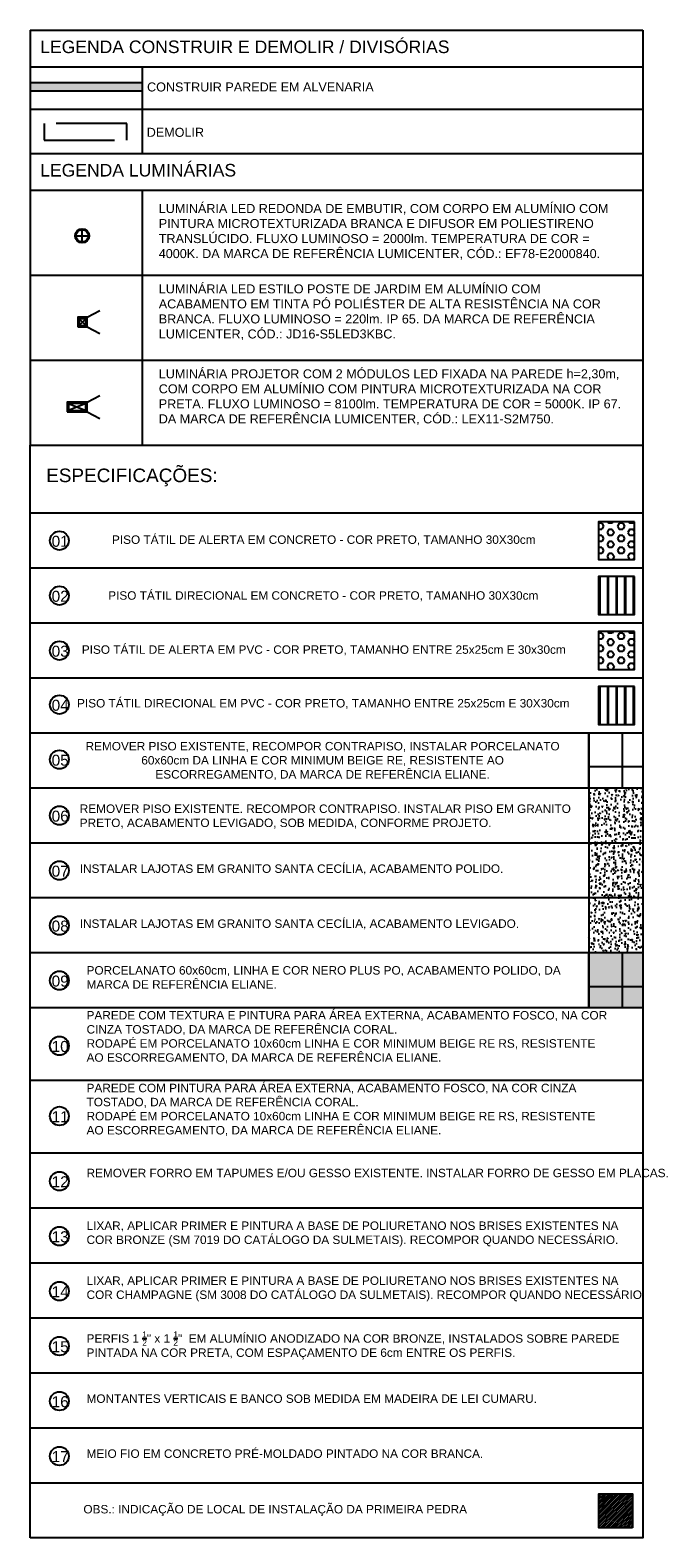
# Model space of a CAD drawing. Header units: inches. Extents: x 276 to 434, y 139 to 224.
# Tile 48 of 48: x 358 to 369, y 197 to 224. Entities that reach past the tile are written whole.
import ezdxf

# ---------------------------------------------------------------- set-up
doc = ezdxf.new("R2010")
doc.units = ezdxf.units.IN
doc.header["$MEASUREMENT"] = 0
doc.linetypes.add('HIDDEN2', pattern=[0.1875, 0.125, -0.0625])
for name, color, linetype in [('MOVEIS', 2, 'Continuous'), ('TJ-ACESSIBILIDADE', 1, 'Continuous'), ('TJ-ACESSIBILIDADEPINTURA', 1, 'Continuous'), ('TJ-CONSTRUIR', 12, 'Continuous'), ('TJ-DEMOLIR', 30, 'HIDDEN2'), ('TJ-HACHURA', 8, 'Continuous'), ('TJ-LUMINOTÉCNICO', 200, 'Continuous'), ('TJ-PAGINACAO', 8, 'Continuous'), ('TJ-PAREDE', 5, 'Continuous'), ('TJ-TEXTO', 2, 'Continuous'), ('TJ-TEXTO ESPECIFICAÇÕES', 2, 'Continuous'), ('TJ-TEXTO01 1PARA100', 1, 'Continuous')]:
    doc.layers.add(name, color=color, linetype=linetype)
doc.styles.add('ARIAL', font='arial.ttf')
pattern_1 = [(50, (0, 0), (0.215178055, -0.01882564), [0.0225, -0.2475]), (355, (0, 0), (-0.0416254, 0.22565764), [0.018, -0.198]), (100.451444, (0.01793, -0.00157), (0.17355265, 0.206832), [0.01912206, -0.21034263]), (46.1842, (0, 0.06), (0.3201724, -0.04965578), [0.03375, -0.37125]), (96.635635, (0.02668, 0.05586), (0.28039858, 0.29223558), [0.0286831, -0.31551413]), (351.18416, (0, 0.06), (0.28039858, 0.29223558), [0.027, -0.297]), (21, (0.03, 0.045), (0.179072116, -0.12078567), [0.0225, -0.2475]), (326, (0.03, 0.045), (0.0729946, 0.21754501), [0.018, -0.198]), (71.451445, (0.04492, 0.03493), (0.25206671, 0.09675935), [0.01912206, -0.21034263]), (37.5, (0, 0), (0.003647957, 0.099868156), [0, -0.1956, 0, -0.201, 0, -0.19875]), (7.5, (0, 0), (0.07892086, 0.118323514), [0, -0.1146, 0, -0.1911, 0, -0.07575]), (327.5, (-0.0669, 0), (0.160146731, -0.006766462), [0, -0.075, 0, -0.234, 0, -0.3105]), (317.5, (-0.0969, 0), (0.17495585, 0.030031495), [0, -0.0975, 0, -0.1554, 0, -0.2205])]

# ---------------------------------------------------------------- blocks, each defined once
blk = doc.blocks.new('luminaria-embutir-redonda')
at = {"layer": 'TJ-LUMINOTÉCNICO'}
for p, q in [((-0.111, 0), (0.111, 0)), ((0, -0.111), (0, 0.111))]:
    blk.add_line(p, q, dxfattribs=at)
for radius in [0.126, 0.111]:
    blk.add_circle((0, 0), radius, dxfattribs=at)
blk = doc.blocks.new('PISO-IND')
at = {"layer": 'TJ-TEXTO', "ltscale": 0.5}
h = blk.add_hatch(color=256, dxfattribs=at)
h.paths.add_polyline_path([(-0.103, 0.029), (-0.138, 0), (-0.122, 0)])
h.paths.add_polyline_path([(-0.122, 0), (-0.138, 0), (-0.103, -0.029)])
h = blk.add_hatch(color=256, dxfattribs=at)
h.paths.add_polyline_path([(0, 0.122), (0.029, 0.103), (0, 0.138)])
h.paths.add_polyline_path([(0, 0.138), (-0.029, 0.103), (0, 0.122)])
h = blk.add_hatch(color=256, dxfattribs=at)
edge = h.paths.add_edge_path()
edge.add_arc((0, 0), 0.0158, 0, 360)
for p, q in [((-0.138, 0), (-0.103, 0.029)), ((0, 0), (-0.138, 0)), ((-0.138, 0), (-0.103, -0.029)), ((-0.103, 0.029), (-0.122, 0)), ((-0.103, -0.029), (-0.122, 0)), ((0, 0.138), (-0.029, 0.103)), ((-0.029, 0.103), (0, 0.122)), ((0, 0), (0, 0.138)), ((0, 0.138), (0.029, 0.103)), ((0.029, 0.103), (0, 0.122))]:
    blk.add_line(p, q, dxfattribs=at)
blk.add_circle((0, 0), 0.0158, dxfattribs=at)

msp = doc.modelspace()

# ---------------------------------------------------------------- hatches: boundary and pattern name
at = {"layer": 'TJ-ACESSIBILIDADE', "ltscale": 0.5}
h = msp.add_hatch(dxfattribs=at)
h.set_pattern_fill('HEX', color=88, scale=0.019512, angle=180, style=0)
h.set_pattern_definition([(180, (-659.07041, -2561.12674), (-1e-17, -0.1073001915), [0.061949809, -0.1238996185]), (300, (-659.07041, -2561.12674), (0.0929246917, 0.0536500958), [0.061949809, -0.1238996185]), (240, (-659.13236, -2561.12674), (0.0929246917, -0.0536500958), [0.061949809, -0.1238996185])])
h.paths.add_polyline_path([(368.698, 215.294), (368.06, 215.294), (368.06, 214.624), (368.698, 214.624)])
h = msp.add_hatch(dxfattribs=at)
h.set_pattern_fill('JIS_LC_8A', color=210, scale=0.019512, angle=45, style=0)
h.set_pattern_definition([(90, (-378.73116, 143.10211), (-0.152191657, 1e-17), []), (90, (-378.71736, 143.11591), (-0.152191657, 1e-17), [])])
h.paths.add_polyline_path([(368.698, 214.319), (368.06, 214.319), (368.06, 213.649), (368.698, 213.649)])
at = {"layer": 'TJ-ACESSIBILIDADE'}
h = msp.add_hatch(dxfattribs=at)
h.set_pattern_fill('HEX', color=146, scale=0.019512, angle=180, style=0)
h.set_pattern_definition([(180, (-659.07041, -2563.07791), (-1e-17, -0.1073001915), [0.061949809, -0.1238996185]), (300, (-659.07041, -2563.07791), (0.0929246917, 0.0536500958), [0.061949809, -0.1238996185]), (240, (-659.13236, -2563.07791), (0.0929246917, -0.0536500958), [0.061949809, -0.1238996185])])
h.paths.add_polyline_path([(368.698, 213.343), (368.06, 213.343), (368.06, 212.673), (368.698, 212.673)])
at = {"layer": 'TJ-ACESSIBILIDADE', "ltscale": 0.5}
h = msp.add_hatch(dxfattribs=at)
h.set_pattern_fill('JIS_LC_8A', color=32, scale=0.019512, angle=45, style=0)
h.set_pattern_definition([(90, (-378.73116, 141.15094), (-0.152191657, 1e-17), []), (90, (-378.71736, 141.16473), (-0.152191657, 1e-17), [])])
h.paths.add_polyline_path([(368.698, 212.367), (368.06, 212.367), (368.06, 211.698), (368.698, 211.698)])
at = {"layer": 'TJ-CONSTRUIR'}
h = msp.add_hatch(color=256, dxfattribs=at)
h.dxf.hatch_style = 1
h.paths.add_polyline_path([(359.959, 223.088), (357.969, 223.088), (357.969, 222.938), (359.959, 222.938)])
at = {"layer": 'TJ-HACHURA'}
h = msp.add_hatch(color=252, dxfattribs=at)
h.dxf.hatch_style = 1
h.set_gradient(color1=(132, 132, 132), color2=(51, 51, 51), name='HEMISPHERICAL')
h.paths.add_polyline_path([(368.848, 207.647), (367.886, 207.647), (367.886, 206.672), (368.848, 206.672)])
at = {"layer": 'TJ-PAGINACAO'}
h = msp.add_hatch(dxfattribs=at)
h.set_pattern_fill('_USER', color=256, scale=0.6, double=1, pattern_type=0)
h.set_pattern_definition([(0, (367.88567, 211.5496), (0, 0.6), []), (90, (367.88567, 211.5496), (-0.6, 4e-17), [])])
h.paths.add_polyline_path([(368.848, 211.55), (367.886, 211.55), (367.886, 210.574), (368.848, 210.574)])
h = msp.add_hatch(dxfattribs=at)
h.set_pattern_fill('AR-CONC', color=256, scale=0.03, double=1)
h.set_pattern_definition(pattern_1)
h.paths.add_polyline_path([(368.848, 210.574), (367.886, 210.574), (367.886, 209.598), (368.848, 209.598)])
h = msp.add_hatch(dxfattribs=at)
h.set_pattern_fill('AR-CONC', color=21, scale=0.03, double=1)
h.set_pattern_definition(pattern_1)
h.paths.add_polyline_path([(368.848, 209.598), (367.886, 209.598), (367.886, 208.623), (368.848, 208.623)])
h = msp.add_hatch(dxfattribs=at)
h.set_pattern_fill('AR-CONC', color=43, scale=0.03, double=1)
h.set_pattern_definition(pattern_1)
h.paths.add_polyline_path([(368.848, 208.623), (367.886, 208.623), (367.886, 207.647), (368.848, 207.647)])
h = msp.add_hatch(dxfattribs=at)
h.set_pattern_fill('_USER', color=256, scale=0.6, double=1, pattern_type=0)
h.set_pattern_definition([(0, (367.88567, 207.6473), (0, 0.6), []), (90, (367.88567, 207.6473), (-0.6, 4e-17), [])])
h.paths.add_polyline_path([(368.848, 207.647), (367.886, 207.647), (367.886, 206.672), (368.848, 206.672)])
h = msp.add_hatch(dxfattribs=at)
h.set_pattern_fill('LINE', color=256, scale=0.25, angle=45.35, double=1)
h.set_pattern_definition([(45.35, (-727977.896072, -8854295.40029), (-0.02223165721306, 0.02196169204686), [])])
h.paths.add_polyline_path([(368.667, 197.443), (368.067, 197.443), (368.067, 198.043), (368.667, 198.041)])

# ---------------------------------------------------------------- linework, layer by layer
at = {"layer": 'MOVEIS'}
for p, q in [((359.959, 223.367, 0), (359.959, 221.827, 0)), ((359.959, 221.177, 0), (359.959, 216.655, 0))]:
    msp.add_line(p, q, dxfattribs=at)
at = {"layer": 'TJ-ACESSIBILIDADE', "color": 88, "ltscale": 0.5, "elevation": 0}
msp.add_lwpolyline([(368.698, 215.294), (368.06, 215.294), (368.06, 214.624), (368.698, 214.624)], close=True, dxfattribs=at)
msp.add_lwpolyline([(368.698, 215.294), (368.06, 215.294), (368.06, 214.624), (368.698, 214.624)], close=True, dxfattribs=at)
at = {"layer": 'TJ-ACESSIBILIDADE', "color": 210, "ltscale": 0.5, "elevation": 0}
msp.add_lwpolyline([(368.698, 214.319), (368.06, 214.319), (368.06, 213.649), (368.698, 213.649)], close=True, dxfattribs=at)
at = {"layer": 'TJ-ACESSIBILIDADE', "color": 146, "elevation": 0}
msp.add_lwpolyline([(368.698, 213.343), (368.06, 213.343), (368.06, 212.673), (368.698, 212.673)], close=True, dxfattribs=at)
msp.add_lwpolyline([(368.698, 213.343), (368.06, 213.343), (368.06, 212.673), (368.698, 212.673)], close=True, dxfattribs=at)
at = {"layer": 'TJ-ACESSIBILIDADE', "color": 32, "ltscale": 0.5, "elevation": 0}
msp.add_lwpolyline([(368.698, 212.367), (368.06, 212.367), (368.06, 211.698), (368.698, 211.698)], close=True, dxfattribs=at)
at = {"layer": 'TJ-ACESSIBILIDADEPINTURA', "ltscale": 0.5}
for p, q in [((357.969, 215.452, 0), (368.848, 215.452, 0)), ((357.969, 214.476, 0), (368.848, 214.476, 0)), ((357.969, 213.501, 0), (368.848, 213.501, 0)), ((357.969, 212.525, 0), (368.848, 212.525, 0)), ((357.969, 211.55, 0), (368.848, 211.55, 0)), ((367.886, 211.55, 0), (367.886, 206.672, 0)), ((357.969, 210.574, 0), (368.848, 210.574, 0)), ((357.969, 209.598, 0), (368.848, 209.598, 0)), ((357.969, 208.623, 0), (368.848, 208.623, 0)), ((357.969, 207.647, 0), (368.848, 207.647, 0)), ((357.969, 206.672, 0), (368.848, 206.672, 0)), ((357.969, 205.382, 0), (368.848, 205.382, 0)), ((357.969, 204.092, 0), (368.848, 204.092, 0)), ((357.969, 203.116, 0), (368.848, 203.116, 0)), ((357.969, 202.14, 0), (368.848, 202.14, 0)), ((357.969, 201.165, 0), (368.848, 201.165, 0)), ((357.969, 200.189, 0), (368.848, 200.189, 0)), ((357.969, 199.214, 0), (368.848, 199.214, 0)), ((357.969, 198.238, 0), (368.848, 198.238, 0))]:
    msp.add_line(p, q, dxfattribs=at)
at = {"layer": 'TJ-DEMOLIR', "ltscale": 10, "elevation": 0}
msp.add_lwpolyline([(359.684, 222.36), (358.218, 222.36), (358.218, 222.063), (359.684, 222.063)], close=True, dxfattribs=at)
at = {"layer": 'TJ-LUMINOTÉCNICO', "color": 30, "true_color": 0xf26722}
for p, q in [((358.96, 218.897, 0), (358.84, 218.777, 0)), ((358.84, 218.897, 0), (358.96, 218.777, 0)), ((358.984, 218.921, 0), (359.208, 219.041, 0)), ((358.984, 218.753, 0), (359.208, 218.633, 0))]:
    msp.add_line(p, q, dxfattribs=at)
at = {"layer": 'TJ-LUMINOTÉCNICO', "color": 55, "true_color": 0x999b37}
for p, q in [((358.984, 217.414, 0), (359.208, 217.534, 0)), ((358.96, 217.39, 0), (358.65, 217.27, 0)), ((358.65, 217.39, 0), (358.96, 217.27, 0)), ((358.984, 217.246, 0), (359.208, 217.125, 0))]:
    msp.add_line(p, q, dxfattribs=at)
at = {"layer": 'TJ-LUMINOTÉCNICO', "color": 30, "true_color": 0xf26722, "elevation": 0}
for points in [[(358.816, 218.753), (358.984, 218.753), (358.984, 218.921), (358.816, 218.921)], [(358.84, 218.777), (358.96, 218.777), (358.96, 218.897), (358.84, 218.897)]]:
    msp.add_lwpolyline(points, close=True, dxfattribs=at)
at = {"layer": 'TJ-LUMINOTÉCNICO', "color": 55, "true_color": 0x999b37, "elevation": 0}
for points in [[(358.626, 217.246), (358.984, 217.246), (358.984, 217.414), (358.626, 217.414)], [(358.65, 217.27), (358.96, 217.27), (358.96, 217.39), (358.65, 217.39)]]:
    msp.add_lwpolyline(points, close=True, dxfattribs=at)
at = {"layer": 'TJ-PAGINACAO'}
msp.add_lwpolyline([(368.667, 197.443), (368.067, 197.443), (368.067, 198.043), (368.667, 198.041)], close=True, dxfattribs=at)
at = {"layer": 'TJ-PAREDE'}
for p, q in [((357.969, 223.088, 0), (359.959, 223.088, 0)), ((357.969, 222.938, 0), (359.959, 222.938, 0))]:
    msp.add_line(p, q, dxfattribs=at)
at = {"layer": 'TJ-TEXTO'}
for p, q in [((357.969, 224.017, 0), (368.848, 224.017, 0)), ((357.969, 224.017, 0), (357.969, 221.827, 0)), ((368.848, 224.017, 0), (368.848, 221.827, 0)), ((357.969, 223.367, 0), (368.848, 223.367, 0)), ((357.969, 222.617, 0), (368.848, 222.617, 0)), ((357.969, 221.827, 0), (357.969, 216.655, 0)), ((357.969, 221.827, 0), (368.848, 221.827, 0)), ((358.31, 221.827, 0), (368.848, 221.827, 0)), ((368.848, 221.827, 0), (368.848, 216.655, 0)), ((357.969, 221.177, 0), (368.848, 221.177, 0)), ((357.969, 219.67, 0), (368.848, 219.67, 0)), ((357.969, 218.163, 0), (368.848, 218.163, 0)), ((357.969, 216.655, 0), (368.848, 216.655, 0))]:
    msp.add_line(p, q, dxfattribs=at)
at = {"layer": 'TJ-TEXTO', "elevation": 0}
msp.add_lwpolyline([(357.969, 197.263), (357.969, 216.655), (368.848, 216.655), (368.848, 197.263), (357.969, 197.263)], dxfattribs=at)
at = {"layer": 'TJ-TEXTO01 1PARA100', "color": 174}
for centre in [(358.488, 214.958, 0), (358.488, 213.982, 0), (358.488, 213.007, 0), (358.488, 212.048, 0), (358.488, 211.073, 0), (358.488, 210.08, 0), (358.488, 209.104, 0), (358.488, 208.129, 0), (358.488, 207.153, 0), (358.488, 205.993, 0), (358.488, 204.747, 0), (358.488, 203.591, 0), (358.488, 202.616, 0), (358.488, 201.64, 0), (358.488, 200.665, 0), (358.488, 199.689, 0), (358.488, 198.713, 0)]:
    msp.add_circle(centre, 0.167, dxfattribs=at)

# ---------------------------------------------------------------- block references
msp.add_blockref('luminaria-embutir-redonda', (358.893, 220.367, 0))
at = {"layer": 'TJ-PAGINACAO', "ltscale": 0.1, "xscale": -1.399999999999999, "yscale": 1.399999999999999, "zscale": 1.399999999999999, "rotation": 270.35}
msp.add_blockref('PISO-IND', (368.141, 197.983), dxfattribs=at)

# ---------------------------------------------------------------- texts
at = {"layer": 'TJ-TEXTO', "ltscale": 0.05, "style": 'ARIAL'}
for s, p in [('LEGENDA CONSTRUIR E DEMOLIR / DIVISÓRIAS ', (358.148, 223.61, 0)), ('LEGENDA LUMINÁRIAS', (358.148, 221.42, 0))]:
    msp.add_text(s, height=0.22292, dxfattribs=at).set_placement(p)
at = {"layer": 'TJ-TEXTO ESPECIFICAÇÕES', "color": 3, "insert": (358.254, 216.237, 0), "char_height": 0.24064, "width": 4.98935, "attachment_point": 1, "style": 'ARIAL'}
msp.add_mtext('ESPECIFICAÇÕES:', dxfattribs=at)
at = {"layer": 'TJ-TEXTO01 1PARA100', "style": 'ARIAL'}
for s, insert, char_height, width, attachment_point in [('CONSTRUIR PAREDE EM ALVENARIA', (360.045, 223.089, 0), 0.16, 8.17525, 1), ('DEMOLIR', (360.039, 222.284, 0), 0.16, 8.17525, 1), ('LUMINÁRIA LED REDONDA DE EMBUTIR, COM CORPO EM ALUMÍNIO COM PINTURA MICROTEXTURIZADA BRANCA E DIFUSOR EM POLIESTIRENO TRANSLÚCIDO. FLUXO LUMINOSO = 2000lm. TEMPERATURA DE COR = 4000K. DA MARCA DE REFERÊNCIA LUMICENTER, CÓD.: EF78-E2000840.', (360.253, 220.932, 0), 0.16, 8.17525, 1), ('LUMINÁRIA LED ESTILO POSTE DE JARDIM EM ALUMÍNIO COM ACABAMENTO EM TINTA PÓ POLIÉSTER DE ALTA RESISTÊNCIA NA COR BRANCA. FLUXO LUMINOSO = 220lm. IP 65. DA MARCA DE REFERÊNCIA LUMICENTER, CÓD.: JD16-S5LED3KBC.', (360.253, 219.506, 0), 0.16, 8.17525, 1), ('LUMINÁRIA PROJETOR COM 2 MÓDULOS LED FIXADA NA PAREDE h=2,30m, COM CORPO EM ALUMÍNIO COM PINTURA MICROTEXTURIZADA NA COR PRETA. FLUXO LUMINOSO = 8100lm. TEMPERATURA DE COR = 5000K. IP 67. DA MARCA DE REFERÊNCIA LUMICENTER, CÓD.: LEX11-S2M750.', (360.253, 217.999, 0), 0.16, 8.41438, 1), ('PISO TÁTIL DE ALERTA EM CONCRETO - COR PRETO, TAMANHO 30X30cm', (363.183, 214.962, 0), 0.15, 8.62404, 5), ('PISO TÁTIL DIRECIONAL EM CONCRETO - COR PRETO, TAMANHO 30X30cm', (363.174, 213.971, 0), 0.15, 8.62404, 5), ('PISO TÁTIL DE ALERTA EM PVC - COR PRETO, TAMANHO ENTRE 25x25cm E 30x30cm', (363.183, 213.011, 0), 0.15, 8.62404, 5), ('PISO TÁTIL DIRECIONAL EM PVC - COR PRETO, TAMANHO ENTRE 25x25cm E 30X30cm', (363.174, 212.059, 0), 0.15, 8.62404, 5), ('REMOVER PISO EXISTENTE, RECOMPOR CONTRAPISO, INSTALAR PORCELANATO 60x60cm DA LINHA E COR MINIMUM BEIGE RE, RESISTENTE AO ESCORREGAMENTO, DA MARCA DE REFERÊNCIA ELIANE.', (363.162, 211.047, 0), 0.15, 8.62404, 5), ('REMOVER PISO EXISTENTE. RECOMPOR CONTRAPISO. INSTALAR PISO EM GRANITO PRETO, ACABAMENTO LEVIGADO, SOB MEDIDA, CONFORME PROJETO.', (358.85, 210.276, 0), 0.15, 9.32415, 1), ('INSTALAR LAJOTAS EM GRANITO SANTA CECÍLIA, ACABAMENTO POLIDO.', (358.85, 209.213, 0), 0.15, 9.32415, 1), ('INSTALAR LAJOTAS EM GRANITO SANTA CECÍLIA, ACABAMENTO LEVIGADO.', (358.85, 208.237, 0), 0.15, 9.32415, 1), ('\\A1;PORCELANATO 60x60cm, LINHA E COR NERO PLUS PO, ACABAMENTO POLIDO, DA MARCA DE REFERÊNCIA ELIANE.', (358.971, 207.408, 0), 0.15, 8.91494, 1), ('PAREDE COM TEXTURA E PINTURA PARA ÁREA EXTERNA, ACABAMENTO FOSCO, NA COR CINZA TOSTADO, DA MARCA DE REFERÊNCIA CORAL.\\PRODAPÉ EM PORCELANATO 10x60cm LINHA E COR MINIMUM BEIGE RE RS, RESISTENTE AO ESCORREGAMENTO, DA MARCA DE REFERÊNCIA ELIANE.', (358.971, 206.611, 0), 0.15, 9.32415, 1), ('PAREDE COM PINTURA PARA ÁREA EXTERNA, ACABAMENTO FOSCO, NA COR CINZA TOSTADO, DA MARCA DE REFERÊNCIA CORAL.\\PRODAPÉ EM PORCELANATO 10x60cm LINHA E COR MINIMUM BEIGE RE RS, RESISTENTE AO ESCORREGAMENTO, DA MARCA DE REFERÊNCIA ELIANE.', (358.971, 205.321, 0), 0.15, 9.32415, 1), ('REMOVER FORRO EM TAPUMES E/OU GESSO EXISTENTE. INSTALAR FORRO DE GESSO EM PLACAS.', (358.971, 203.812, 0), 0.15, 9.87752, 1), ('LIXAR, APLICAR PRIMER E PINTURA A BASE DE POLIURETANO NOS BRISES EXISTENTES NA COR BRONZE (SM 7019 DO CATÁLOGO DA SULMETAIS). RECOMPOR QUANDO NECESSÁRIO.', (358.971, 202.877, 0), 0.15, 9.87752, 1), ('LIXAR, APLICAR PRIMER E PINTURA A BASE DE POLIURETANO NOS BRISES EXISTENTES NA COR CHAMPAGNE (SM 3008 DO CATÁLOGO DA SULMETAIS). RECOMPOR QUANDO NECESSÁRIO.', (358.971, 201.902, 0), 0.15, 9.90701, 1), ('\\A1;PERFIS 1 {\\H0.7x;\\S1/2;}" x 1 {\\H0.7x;\\S1/2;}"  EM ALUMÍNIO ANODIZADO NA COR BRONZE, INSTALADOS SOBRE PAREDE PINTADA NA COR PRETA, COM ESPAÇAMENTO DE 6cm ENTRE OS PERFIS.', (358.971, 200.926, 0), 0.15, 9.87752, 1), ('MONTANTES VERTICAIS E BANCO SOB MEDIDA EM MADEIRA DE LEI CUMARU.', (358.971, 199.808, 0), 0.15, 9.32415, 1), ('MEIO FIO EM CONCRETO PRÉ-MOLDADO PINTADO NA COR BRANCA.', (358.971, 198.832, 0), 0.15, 9.32415, 1), ('OBS.: INDICAÇÃO DE LOCAL DE INSTALAÇÃO DA PRIMEIRA PEDRA', (358.915, 197.846, 0), 0.15, 9.32415, 1)]:
    msp.add_mtext(s, dxfattribs=dict(at, insert=insert, char_height=char_height, width=width, attachment_point=attachment_point))
at = {"layer": 'TJ-TEXTO01 1PARA100', "color": 174, "char_height": 0.1951, "width": 2.99729, "attachment_point": 1, "style": 'ARIAL'}
for s, insert in [('01', (358.351, 215.045, 0)), ('02', (358.351, 214.069, 0)), ('03', (358.351, 213.094, 0)), ('04', (358.351, 212.135, 0)), ('05', (358.351, 211.16, 0)), ('06', (358.351, 210.167, 0)), ('07', (358.351, 209.191, 0)), ('08', (358.351, 208.216, 0)), ('09', (358.351, 207.24, 0)), ('10', (358.351, 206.08, 0)), ('11', (358.351, 204.834, 0)), ('12', (358.351, 203.679, 0)), ('13', (358.351, 202.703, 0)), ('14', (358.351, 201.727, 0)), ('15', (358.351, 200.752, 0)), ('16', (358.351, 199.776, 0)), ('17', (358.351, 198.801, 0))]:
    msp.add_mtext(s, dxfattribs=dict(at, insert=insert))

doc.saveas('drawing.dxf')
